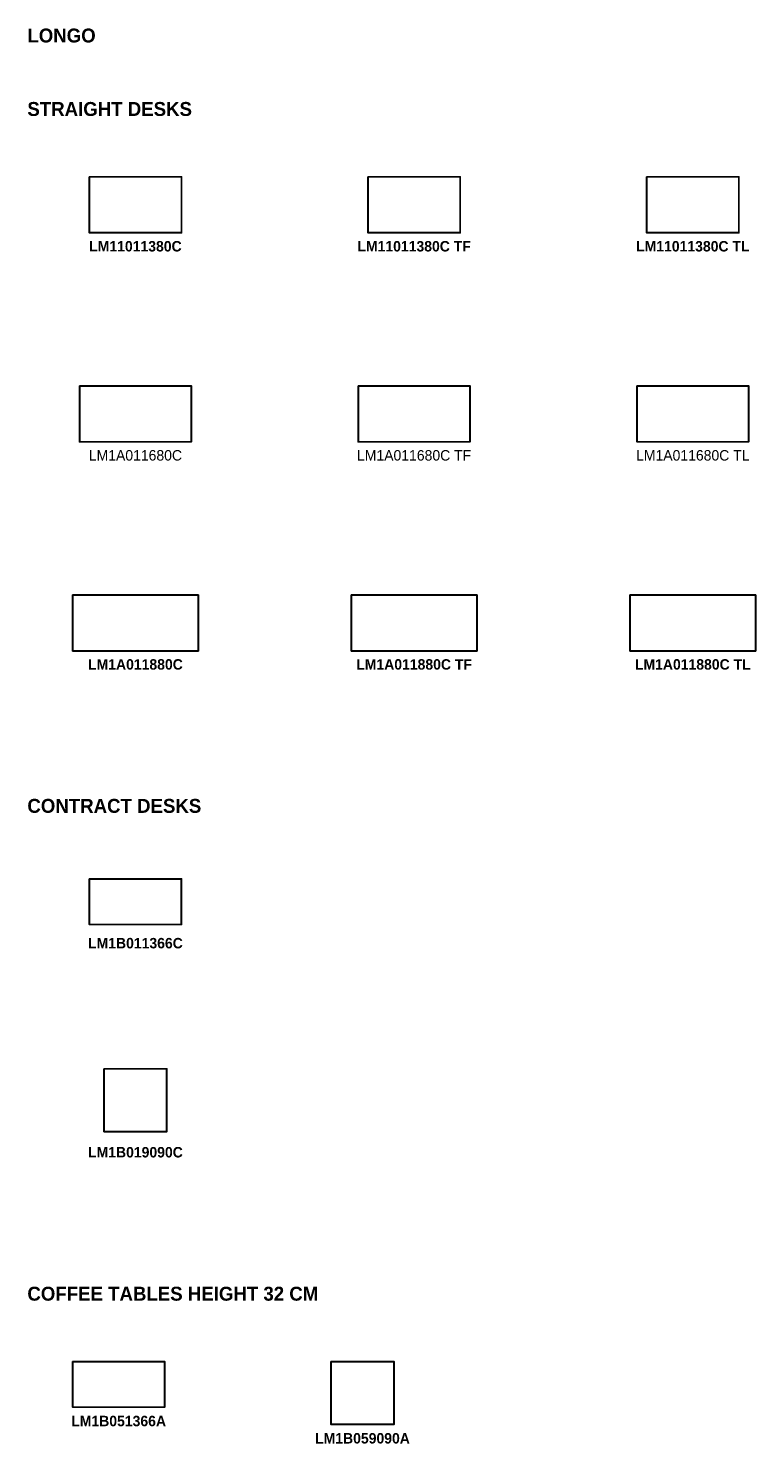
# Model space of a CAD drawing. Header units: metres. Extents: x 1 to 51.8, y -69.9 to 13.
# Tile 5 of 8: x 1.1 to 11.5, y -7.3 to 13. Entities that reach past the tile are written whole.
import ezdxf

# ---------------------------------------------------------------- set-up
doc = ezdxf.new("R2010")
doc.units = ezdxf.units.M
doc.header["$MEASUREMENT"] = 0
for name, color, linetype in [('72_AIX_INSERT', 7, 'Continuous'), ('72_AIX_LONGOMESAS_D2_ANY', 251, 'Continuous'), ('72_AIX_LONGOMESAS_D3_LONGO_MESA_TABLERO_TOP', 7, 'Continuous'), ('72_AIX_LONGOMESAS_D3_LONGO_MESA_TABLERO_TOP_FB', 7, 'Continuous'), ('72_AIX_LONGOMESAS_D3_LONGO_MESA_TABLERO_TOP_LR', 7, 'Continuous'), ('72_EGR_BASE_TEXT', 7, 'Continuous')]:
    doc.layers.add(name, color=color, linetype=linetype)
doc.styles.add('X3G_ENTITY_16CF7', font='Montserrat-Bold.ttf', dxfattribs={"height": 0.15})
doc.styles.add('X3G_ENTITY_16D6B', font='Montserrat-Bold.ttf', dxfattribs={"height": 0.2})
doc.styles.add('X3G_ENTITY_336C0', font='LEELAWAD.TTF', dxfattribs={"height": 0.15})
doc.styles.add('X3G_ENTITY_336CA', font='Montserrat-Bold.ttf', dxfattribs={"height": 0.15})
doc.styles.add('X3G_ENTITY_34CCF', font='Montserrat-Bold.ttf', dxfattribs={"height": 0.2})
doc.styles.add('X3G_ENTITY_34CD0', font='Montserrat-Bold.ttf', dxfattribs={"height": 0.15})
doc.styles.add('X3G_ENTITY_34EF4', font='Montserrat-Bold.ttf', dxfattribs={"height": 0.15})
doc.styles.add('X3G_ENTITY_3BE07', font='Montserrat-Bold.ttf', dxfattribs={"height": 0.15})
doc.styles.add('X3G_ENTITY_3BE08', font='LEELAWAD.TTF', dxfattribs={"height": 0.15})
doc.styles.add('X3G_ENTITY_3BE09', font='Montserrat-Bold.ttf', dxfattribs={"height": 0.15})
doc.styles.add('X3G_ENTITY_3BE43', font='Montserrat-Bold.ttf', dxfattribs={"height": 0.15})
doc.styles.add('X3G_ENTITY_3BE44', font='LEELAWAD.TTF', dxfattribs={"height": 0.15})
doc.styles.add('X3G_ENTITY_3BE45', font='Montserrat-Bold.ttf', dxfattribs={"height": 0.15})
doc.styles.add('X3G_ENTITY_4095A', font='Montserrat-Bold.ttf', dxfattribs={"height": 0.2})
doc.styles.add('X3G_ENTITY_4095B', font='Montserrat-Bold.ttf', dxfattribs={"height": 0.15})
doc.styles.add('X3G_ENTITY_40965', font='Montserrat-Bold.ttf', dxfattribs={"height": 0.15})
doc.styles.add('X3G_ENTITY_9B', font='Montserrat-Bold.ttf', dxfattribs={"height": 0.2})

# ---------------------------------------------------------------- blocks, each defined once
blk = doc.blocks.new('72_AIX_LONGOMESAS_D2_LONGO')
at = {"layer": '72_AIX_LONGOMESAS_D2_ANY'}
blk.add_lwpolyline([(0, 0), (1, 0), (1, -1), (0, -1)], close=True, dxfattribs=at)
blk = doc.blocks.new('72aix_longomesas269D3862420664A3682435A588C06F7E0')
at = {"xscale": 1.3261, "yscale": 0.8061}
blk.add_blockref('72_AIX_LONGOMESAS_D2_LONGO', (0, 0), dxfattribs=at)
blk = doc.blocks.new('72AIX_LONGOMESAS_D3_EDGESFB')
for points in [[(0, 1), (1, 1), (1, 1, 1), (0, 1, 1)], [(0, 0), (1, 0), (1, 0, 1), (0, 0, 1)]]:
    blk.add_3dface(points)
blk = doc.blocks.new('72AIX_LONGOMESAS_D3_EDGESLR')
for points in [[(0, 1), (0, 0), (0, 0, 1), (0, 1, 1)], [(1, 1), (1, 0), (1, 0, 1), (1, 1, 1)]]:
    blk.add_3dface(points)
blk = doc.blocks.new('72AIX_LONGOMESAS_D3_EDGESTB')
for points in [[(0, 1), (1, 1), (1, 0), (0, 0)], [(0, 1, 1), (1, 1, 1), (1, 0, 1), (0, 0, 1)]]:
    blk.add_3dface(points)
blk = doc.blocks.new('72AIX_LONGOMESAS_D3_TABLERO_ESQUINA_19_MM')
at = {"extrusion": (0, -4.44089e-16, -1), "elevation": 0.017}
blk.add_lwpolyline([(0, -0.002), (0, 0), (0.002, 0, -0.414214)], format="xyb", close=True, dxfattribs=at)
blk = doc.blocks.new('XCAD03FF590C2ADC2453966CD8C15852042578')
at = {"color": 7}
blk.add_blockref('72aix_longomesas269D3862420664A3682435A588C06F7E0', (0, 0), dxfattribs=at)
at = {"layer": '72_AIX_LONGOMESAS_D3_LONGO_MESA_TABLERO_TOP', "color": 0, "xscale": 1.318, "yscale": 0.798, "zscale": 0.019}
blk.add_blockref('72AIX_LONGOMESAS_D3_EDGESTB', (0.004, -0.802, 0.721), dxfattribs=at)
at = {"layer": '72_AIX_LONGOMESAS_D3_LONGO_MESA_TABLERO_TOP_FB', "color": 0, "xscale": 1.318, "yscale": 0.802, "zscale": 0.015}
blk.add_blockref('72AIX_LONGOMESAS_D3_EDGESFB', (0.004, -0.804, 0.723), dxfattribs=at)
at = {"layer": '72_AIX_LONGOMESAS_D3_LONGO_MESA_TABLERO_TOP_LR', "color": 0, "xscale": -1, "rotation": 180}
blk.add_blockref('72AIX_LONGOMESAS_D3_TABLERO_ESQUINA_19_MM', (0.004, -0.004, 0.74), dxfattribs=at)
at = {"layer": '72_AIX_LONGOMESAS_D3_LONGO_MESA_TABLERO_TOP_LR', "color": 0, "xscale": 1.322, "yscale": 0.798, "zscale": 0.015}
blk.add_blockref('72AIX_LONGOMESAS_D3_EDGESLR', (0.002, -0.802, 0.723), dxfattribs=at)
at = {"layer": '72_AIX_LONGOMESAS_D3_LONGO_MESA_TABLERO_TOP_LR', "color": 0, "rotation": 180}
blk.add_blockref('72AIX_LONGOMESAS_D3_TABLERO_ESQUINA_19_MM', (1.322, -0.004, 0.74), dxfattribs=at)
at = {"layer": '72_AIX_LONGOMESAS_D3_LONGO_MESA_TABLERO_TOP_LR', "color": 0}
blk.add_blockref('72AIX_LONGOMESAS_D3_TABLERO_ESQUINA_19_MM', (0.004, -0.802, 0.74), dxfattribs=at)
at = {"layer": '72_AIX_LONGOMESAS_D3_LONGO_MESA_TABLERO_TOP_LR', "color": 0, "xscale": -1}
blk.add_blockref('72AIX_LONGOMESAS_D3_TABLERO_ESQUINA_19_MM', (1.322, -0.802, 0.74), dxfattribs=at)
blk = doc.blocks.new('72aix_longomesas2EEF75302238B4746A9BB97B260651802')
at = {"xscale": 1.6061, "yscale": 0.8061}
blk.add_blockref('72_AIX_LONGOMESAS_D2_LONGO', (0, 0), dxfattribs=at)
blk = doc.blocks.new('XCAD037245E231AB3E9E43C435D863DCC6E659')
at = {"color": 7}
blk.add_blockref('72aix_longomesas2EEF75302238B4746A9BB97B260651802', (0, 0), dxfattribs=at)
at = {"layer": '72_AIX_LONGOMESAS_D3_LONGO_MESA_TABLERO_TOP', "color": 0, "xscale": 1.598, "yscale": 0.798, "zscale": 0.019}
blk.add_blockref('72AIX_LONGOMESAS_D3_EDGESTB', (0.004, -0.802, 0.721), dxfattribs=at)
at = {"layer": '72_AIX_LONGOMESAS_D3_LONGO_MESA_TABLERO_TOP_FB', "color": 0, "xscale": 1.598, "yscale": 0.802, "zscale": 0.015}
blk.add_blockref('72AIX_LONGOMESAS_D3_EDGESFB', (0.004, -0.804, 0.723), dxfattribs=at)
at = {"layer": '72_AIX_LONGOMESAS_D3_LONGO_MESA_TABLERO_TOP_LR', "color": 0, "xscale": -1, "rotation": 180}
blk.add_blockref('72AIX_LONGOMESAS_D3_TABLERO_ESQUINA_19_MM', (0.004, -0.004, 0.74), dxfattribs=at)
at = {"layer": '72_AIX_LONGOMESAS_D3_LONGO_MESA_TABLERO_TOP_LR', "color": 0, "xscale": 1.602, "yscale": 0.798, "zscale": 0.015}
blk.add_blockref('72AIX_LONGOMESAS_D3_EDGESLR', (0.002, -0.802, 0.723), dxfattribs=at)
at = {"layer": '72_AIX_LONGOMESAS_D3_LONGO_MESA_TABLERO_TOP_LR', "color": 0, "rotation": 180}
blk.add_blockref('72AIX_LONGOMESAS_D3_TABLERO_ESQUINA_19_MM', (1.602, -0.004, 0.74), dxfattribs=at)
at = {"layer": '72_AIX_LONGOMESAS_D3_LONGO_MESA_TABLERO_TOP_LR', "color": 0}
blk.add_blockref('72AIX_LONGOMESAS_D3_TABLERO_ESQUINA_19_MM', (0.004, -0.802, 0.74), dxfattribs=at)
at = {"layer": '72_AIX_LONGOMESAS_D3_LONGO_MESA_TABLERO_TOP_LR', "color": 0, "xscale": -1}
blk.add_blockref('72AIX_LONGOMESAS_D3_TABLERO_ESQUINA_19_MM', (1.602, -0.802, 0.74), dxfattribs=at)
blk = doc.blocks.new('72aix_longomesas204AF120BDA66433FA93847729A603BF7')
at = {"xscale": 1.8061, "yscale": 0.8061}
blk.add_blockref('72_AIX_LONGOMESAS_D2_LONGO', (0, 0), dxfattribs=at)
blk = doc.blocks.new('XCAD0345536BE9269BA30ED572C1EAE30A2C9B')
at = {"color": 7}
blk.add_blockref('72aix_longomesas204AF120BDA66433FA93847729A603BF7', (0, 0), dxfattribs=at)
at = {"layer": '72_AIX_LONGOMESAS_D3_LONGO_MESA_TABLERO_TOP', "color": 0, "xscale": 1.798, "yscale": 0.798, "zscale": 0.019}
blk.add_blockref('72AIX_LONGOMESAS_D3_EDGESTB', (0.004, -0.802, 0.721), dxfattribs=at)
at = {"layer": '72_AIX_LONGOMESAS_D3_LONGO_MESA_TABLERO_TOP_FB', "color": 0, "xscale": 1.798, "yscale": 0.802, "zscale": 0.015}
blk.add_blockref('72AIX_LONGOMESAS_D3_EDGESFB', (0.004, -0.804, 0.723), dxfattribs=at)
at = {"layer": '72_AIX_LONGOMESAS_D3_LONGO_MESA_TABLERO_TOP_LR', "color": 0, "xscale": -1, "rotation": 180}
blk.add_blockref('72AIX_LONGOMESAS_D3_TABLERO_ESQUINA_19_MM', (0.004, -0.004, 0.74), dxfattribs=at)
at = {"layer": '72_AIX_LONGOMESAS_D3_LONGO_MESA_TABLERO_TOP_LR', "color": 0, "xscale": 1.802, "yscale": 0.798, "zscale": 0.015}
blk.add_blockref('72AIX_LONGOMESAS_D3_EDGESLR', (0.002, -0.802, 0.723), dxfattribs=at)
at = {"layer": '72_AIX_LONGOMESAS_D3_LONGO_MESA_TABLERO_TOP_LR', "color": 0, "rotation": 180}
blk.add_blockref('72AIX_LONGOMESAS_D3_TABLERO_ESQUINA_19_MM', (1.802, -0.004, 0.74), dxfattribs=at)
at = {"layer": '72_AIX_LONGOMESAS_D3_LONGO_MESA_TABLERO_TOP_LR', "color": 0}
blk.add_blockref('72AIX_LONGOMESAS_D3_TABLERO_ESQUINA_19_MM', (0.004, -0.802, 0.74), dxfattribs=at)
at = {"layer": '72_AIX_LONGOMESAS_D3_LONGO_MESA_TABLERO_TOP_LR', "color": 0, "xscale": -1}
blk.add_blockref('72AIX_LONGOMESAS_D3_TABLERO_ESQUINA_19_MM', (1.802, -0.802, 0.74), dxfattribs=at)
blk = doc.blocks.new('72aix_longomesas27D0FC8DC9F9F4D96B9E50B6FECD60D4F')
at = {"xscale": 1.6061, "yscale": 0.8061}
blk.add_blockref('72_AIX_LONGOMESAS_D2_LONGO', (0, 0), dxfattribs=at)
blk = doc.blocks.new('XCAD0343F92F54CF559F99B20B57962D309D51')
at = {"color": 7}
blk.add_blockref('72aix_longomesas27D0FC8DC9F9F4D96B9E50B6FECD60D4F', (0, 0), dxfattribs=at)
at = {"layer": '72_AIX_LONGOMESAS_D3_LONGO_MESA_TABLERO_TOP', "color": 0, "xscale": 1.598, "yscale": 0.798, "zscale": 0.019}
blk.add_blockref('72AIX_LONGOMESAS_D3_EDGESTB', (0.004, -0.802, 0.721), dxfattribs=at)
at = {"layer": '72_AIX_LONGOMESAS_D3_LONGO_MESA_TABLERO_TOP_FB', "color": 0, "xscale": 1.598, "yscale": 0.802, "zscale": 0.015}
blk.add_blockref('72AIX_LONGOMESAS_D3_EDGESFB', (0.004, -0.804, 0.723), dxfattribs=at)
at = {"layer": '72_AIX_LONGOMESAS_D3_LONGO_MESA_TABLERO_TOP_LR', "color": 0, "xscale": -1, "rotation": 180}
blk.add_blockref('72AIX_LONGOMESAS_D3_TABLERO_ESQUINA_19_MM', (0.004, -0.004, 0.74), dxfattribs=at)
at = {"layer": '72_AIX_LONGOMESAS_D3_LONGO_MESA_TABLERO_TOP_LR', "color": 0, "xscale": 1.602, "yscale": 0.798, "zscale": 0.015}
blk.add_blockref('72AIX_LONGOMESAS_D3_EDGESLR', (0.002, -0.802, 0.723), dxfattribs=at)
at = {"layer": '72_AIX_LONGOMESAS_D3_LONGO_MESA_TABLERO_TOP_LR', "color": 0, "rotation": 180}
blk.add_blockref('72AIX_LONGOMESAS_D3_TABLERO_ESQUINA_19_MM', (1.602, -0.004, 0.74), dxfattribs=at)
at = {"layer": '72_AIX_LONGOMESAS_D3_LONGO_MESA_TABLERO_TOP_LR', "color": 0}
blk.add_blockref('72AIX_LONGOMESAS_D3_TABLERO_ESQUINA_19_MM', (0.004, -0.802, 0.74), dxfattribs=at)
at = {"layer": '72_AIX_LONGOMESAS_D3_LONGO_MESA_TABLERO_TOP_LR', "color": 0, "xscale": -1}
blk.add_blockref('72AIX_LONGOMESAS_D3_TABLERO_ESQUINA_19_MM', (1.602, -0.802, 0.74), dxfattribs=at)
blk = doc.blocks.new('72aix_longomesas2D54BF6D6C21D4122AC3124B1CDAB2BEF')
at = {"xscale": 1.3261, "yscale": 0.8061}
blk.add_blockref('72_AIX_LONGOMESAS_D2_LONGO', (0, 0), dxfattribs=at)
blk = doc.blocks.new('XCAD03845E0EDF48A412A4C5984D20C26AF6F8')
at = {"color": 7}
blk.add_blockref('72aix_longomesas2D54BF6D6C21D4122AC3124B1CDAB2BEF', (0, 0), dxfattribs=at)
at = {"layer": '72_AIX_LONGOMESAS_D3_LONGO_MESA_TABLERO_TOP', "color": 0, "xscale": 1.318, "yscale": 0.798, "zscale": 0.019}
blk.add_blockref('72AIX_LONGOMESAS_D3_EDGESTB', (0.004, -0.802, 0.721), dxfattribs=at)
at = {"layer": '72_AIX_LONGOMESAS_D3_LONGO_MESA_TABLERO_TOP_FB', "color": 0, "xscale": 1.318, "yscale": 0.802, "zscale": 0.015}
blk.add_blockref('72AIX_LONGOMESAS_D3_EDGESFB', (0.004, -0.804, 0.723), dxfattribs=at)
at = {"layer": '72_AIX_LONGOMESAS_D3_LONGO_MESA_TABLERO_TOP_LR', "color": 0, "xscale": -1, "rotation": 180}
blk.add_blockref('72AIX_LONGOMESAS_D3_TABLERO_ESQUINA_19_MM', (0.004, -0.004, 0.74), dxfattribs=at)
at = {"layer": '72_AIX_LONGOMESAS_D3_LONGO_MESA_TABLERO_TOP_LR', "color": 0, "xscale": 1.322, "yscale": 0.798, "zscale": 0.015}
blk.add_blockref('72AIX_LONGOMESAS_D3_EDGESLR', (0.002, -0.802, 0.723), dxfattribs=at)
at = {"layer": '72_AIX_LONGOMESAS_D3_LONGO_MESA_TABLERO_TOP_LR', "color": 0, "rotation": 180}
blk.add_blockref('72AIX_LONGOMESAS_D3_TABLERO_ESQUINA_19_MM', (1.322, -0.004, 0.74), dxfattribs=at)
at = {"layer": '72_AIX_LONGOMESAS_D3_LONGO_MESA_TABLERO_TOP_LR', "color": 0}
blk.add_blockref('72AIX_LONGOMESAS_D3_TABLERO_ESQUINA_19_MM', (0.004, -0.802, 0.74), dxfattribs=at)
at = {"layer": '72_AIX_LONGOMESAS_D3_LONGO_MESA_TABLERO_TOP_LR', "color": 0, "xscale": -1}
blk.add_blockref('72AIX_LONGOMESAS_D3_TABLERO_ESQUINA_19_MM', (1.322, -0.802, 0.74), dxfattribs=at)
blk = doc.blocks.new('72aix_longomesas2E3691D419A1E46A2AF22C15D2D8D00D5')
at = {"xscale": 1.8061, "yscale": 0.8061}
blk.add_blockref('72_AIX_LONGOMESAS_D2_LONGO', (0, 0), dxfattribs=at)
blk = doc.blocks.new('XCAD033F8213A322F3841040A5A9C670E2A90E')
at = {"color": 7}
blk.add_blockref('72aix_longomesas2E3691D419A1E46A2AF22C15D2D8D00D5', (0, 0), dxfattribs=at)
at = {"layer": '72_AIX_LONGOMESAS_D3_LONGO_MESA_TABLERO_TOP', "color": 0, "xscale": 1.798, "yscale": 0.798, "zscale": 0.019}
blk.add_blockref('72AIX_LONGOMESAS_D3_EDGESTB', (0.004, -0.802, 0.721), dxfattribs=at)
at = {"layer": '72_AIX_LONGOMESAS_D3_LONGO_MESA_TABLERO_TOP_FB', "color": 0, "xscale": 1.798, "yscale": 0.802, "zscale": 0.015}
blk.add_blockref('72AIX_LONGOMESAS_D3_EDGESFB', (0.004, -0.804, 0.723), dxfattribs=at)
at = {"layer": '72_AIX_LONGOMESAS_D3_LONGO_MESA_TABLERO_TOP_LR', "color": 0, "xscale": -1, "rotation": 180}
blk.add_blockref('72AIX_LONGOMESAS_D3_TABLERO_ESQUINA_19_MM', (0.004, -0.004, 0.74), dxfattribs=at)
at = {"layer": '72_AIX_LONGOMESAS_D3_LONGO_MESA_TABLERO_TOP_LR', "color": 0, "xscale": 1.802, "yscale": 0.798, "zscale": 0.015}
blk.add_blockref('72AIX_LONGOMESAS_D3_EDGESLR', (0.002, -0.802, 0.723), dxfattribs=at)
at = {"layer": '72_AIX_LONGOMESAS_D3_LONGO_MESA_TABLERO_TOP_LR', "color": 0, "rotation": 180}
blk.add_blockref('72AIX_LONGOMESAS_D3_TABLERO_ESQUINA_19_MM', (1.802, -0.004, 0.74), dxfattribs=at)
at = {"layer": '72_AIX_LONGOMESAS_D3_LONGO_MESA_TABLERO_TOP_LR', "color": 0}
blk.add_blockref('72AIX_LONGOMESAS_D3_TABLERO_ESQUINA_19_MM', (0.004, -0.802, 0.74), dxfattribs=at)
at = {"layer": '72_AIX_LONGOMESAS_D3_LONGO_MESA_TABLERO_TOP_LR', "color": 0, "xscale": -1}
blk.add_blockref('72AIX_LONGOMESAS_D3_TABLERO_ESQUINA_19_MM', (1.802, -0.802, 0.74), dxfattribs=at)
blk = doc.blocks.new('72aix_longomesas20272765F58AD4ECB9DE338B190B18603')
at = {"xscale": 1.6061, "yscale": 0.8061}
blk.add_blockref('72_AIX_LONGOMESAS_D2_LONGO', (0, 0), dxfattribs=at)
blk = doc.blocks.new('XCAD03610C1305395E347BF05A3D99668DC2A4')
at = {"color": 7}
blk.add_blockref('72aix_longomesas20272765F58AD4ECB9DE338B190B18603', (0, 0), dxfattribs=at)
at = {"layer": '72_AIX_LONGOMESAS_D3_LONGO_MESA_TABLERO_TOP', "color": 0, "xscale": 1.598, "yscale": 0.798, "zscale": 0.019}
blk.add_blockref('72AIX_LONGOMESAS_D3_EDGESTB', (0.004, -0.802, 0.721), dxfattribs=at)
at = {"layer": '72_AIX_LONGOMESAS_D3_LONGO_MESA_TABLERO_TOP_FB', "color": 0, "xscale": 1.598, "yscale": 0.802, "zscale": 0.015}
blk.add_blockref('72AIX_LONGOMESAS_D3_EDGESFB', (0.004, -0.804, 0.723), dxfattribs=at)
at = {"layer": '72_AIX_LONGOMESAS_D3_LONGO_MESA_TABLERO_TOP_LR', "color": 0, "xscale": -1, "rotation": 180}
blk.add_blockref('72AIX_LONGOMESAS_D3_TABLERO_ESQUINA_19_MM', (0.004, -0.004, 0.74), dxfattribs=at)
at = {"layer": '72_AIX_LONGOMESAS_D3_LONGO_MESA_TABLERO_TOP_LR', "color": 0, "xscale": 1.602, "yscale": 0.798, "zscale": 0.015}
blk.add_blockref('72AIX_LONGOMESAS_D3_EDGESLR', (0.002, -0.802, 0.723), dxfattribs=at)
at = {"layer": '72_AIX_LONGOMESAS_D3_LONGO_MESA_TABLERO_TOP_LR', "color": 0, "rotation": 180}
blk.add_blockref('72AIX_LONGOMESAS_D3_TABLERO_ESQUINA_19_MM', (1.602, -0.004, 0.74), dxfattribs=at)
at = {"layer": '72_AIX_LONGOMESAS_D3_LONGO_MESA_TABLERO_TOP_LR', "color": 0}
blk.add_blockref('72AIX_LONGOMESAS_D3_TABLERO_ESQUINA_19_MM', (0.004, -0.802, 0.74), dxfattribs=at)
at = {"layer": '72_AIX_LONGOMESAS_D3_LONGO_MESA_TABLERO_TOP_LR', "color": 0, "xscale": -1}
blk.add_blockref('72AIX_LONGOMESAS_D3_TABLERO_ESQUINA_19_MM', (1.602, -0.802, 0.74), dxfattribs=at)
blk = doc.blocks.new('72aix_longomesas2270A244AD5D1419083D05F237778E10D')
at = {"xscale": 1.8061, "yscale": 0.8061}
blk.add_blockref('72_AIX_LONGOMESAS_D2_LONGO', (0, 0), dxfattribs=at)
blk = doc.blocks.new('XCAD035B7E0BABA37C86EE353F32E05BCC80D8')
at = {"color": 7}
blk.add_blockref('72aix_longomesas2270A244AD5D1419083D05F237778E10D', (0, 0), dxfattribs=at)
at = {"layer": '72_AIX_LONGOMESAS_D3_LONGO_MESA_TABLERO_TOP', "color": 0, "xscale": 1.798, "yscale": 0.798, "zscale": 0.019}
blk.add_blockref('72AIX_LONGOMESAS_D3_EDGESTB', (0.004, -0.802, 0.721), dxfattribs=at)
at = {"layer": '72_AIX_LONGOMESAS_D3_LONGO_MESA_TABLERO_TOP_FB', "color": 0, "xscale": 1.798, "yscale": 0.802, "zscale": 0.015}
blk.add_blockref('72AIX_LONGOMESAS_D3_EDGESFB', (0.004, -0.804, 0.723), dxfattribs=at)
at = {"layer": '72_AIX_LONGOMESAS_D3_LONGO_MESA_TABLERO_TOP_LR', "color": 0, "xscale": -1, "rotation": 180}
blk.add_blockref('72AIX_LONGOMESAS_D3_TABLERO_ESQUINA_19_MM', (0.004, -0.004, 0.74), dxfattribs=at)
at = {"layer": '72_AIX_LONGOMESAS_D3_LONGO_MESA_TABLERO_TOP_LR', "color": 0, "xscale": 1.802, "yscale": 0.798, "zscale": 0.015}
blk.add_blockref('72AIX_LONGOMESAS_D3_EDGESLR', (0.002, -0.802, 0.723), dxfattribs=at)
at = {"layer": '72_AIX_LONGOMESAS_D3_LONGO_MESA_TABLERO_TOP_LR', "color": 0, "rotation": 180}
blk.add_blockref('72AIX_LONGOMESAS_D3_TABLERO_ESQUINA_19_MM', (1.802, -0.004, 0.74), dxfattribs=at)
at = {"layer": '72_AIX_LONGOMESAS_D3_LONGO_MESA_TABLERO_TOP_LR', "color": 0}
blk.add_blockref('72AIX_LONGOMESAS_D3_TABLERO_ESQUINA_19_MM', (0.004, -0.802, 0.74), dxfattribs=at)
at = {"layer": '72_AIX_LONGOMESAS_D3_LONGO_MESA_TABLERO_TOP_LR', "color": 0, "xscale": -1}
blk.add_blockref('72AIX_LONGOMESAS_D3_TABLERO_ESQUINA_19_MM', (1.802, -0.802, 0.74), dxfattribs=at)
blk = doc.blocks.new('72aix_longomesas28C45E1F2309E400F870C9C5585EFF5D4')
at = {"xscale": 1.3261, "yscale": 0.8061}
blk.add_blockref('72_AIX_LONGOMESAS_D2_LONGO', (0, 0), dxfattribs=at)
blk = doc.blocks.new('XCAD036D179EE7D6ACC14AB8AAF37DA08BCA4A')
at = {"color": 7}
blk.add_blockref('72aix_longomesas28C45E1F2309E400F870C9C5585EFF5D4', (0, 0), dxfattribs=at)
at = {"layer": '72_AIX_LONGOMESAS_D3_LONGO_MESA_TABLERO_TOP', "color": 0, "xscale": 1.318, "yscale": 0.798, "zscale": 0.019}
blk.add_blockref('72AIX_LONGOMESAS_D3_EDGESTB', (0.004, -0.802, 0.721), dxfattribs=at)
at = {"layer": '72_AIX_LONGOMESAS_D3_LONGO_MESA_TABLERO_TOP_FB', "color": 0, "xscale": 1.318, "yscale": 0.802, "zscale": 0.015}
blk.add_blockref('72AIX_LONGOMESAS_D3_EDGESFB', (0.004, -0.804, 0.723), dxfattribs=at)
at = {"layer": '72_AIX_LONGOMESAS_D3_LONGO_MESA_TABLERO_TOP_LR', "color": 0, "xscale": -1, "rotation": 180}
blk.add_blockref('72AIX_LONGOMESAS_D3_TABLERO_ESQUINA_19_MM', (0.004, -0.004, 0.74), dxfattribs=at)
at = {"layer": '72_AIX_LONGOMESAS_D3_LONGO_MESA_TABLERO_TOP_LR', "color": 0, "xscale": 1.322, "yscale": 0.798, "zscale": 0.015}
blk.add_blockref('72AIX_LONGOMESAS_D3_EDGESLR', (0.002, -0.802, 0.723), dxfattribs=at)
at = {"layer": '72_AIX_LONGOMESAS_D3_LONGO_MESA_TABLERO_TOP_LR', "color": 0, "rotation": 180}
blk.add_blockref('72AIX_LONGOMESAS_D3_TABLERO_ESQUINA_19_MM', (1.322, -0.004, 0.74), dxfattribs=at)
at = {"layer": '72_AIX_LONGOMESAS_D3_LONGO_MESA_TABLERO_TOP_LR', "color": 0}
blk.add_blockref('72AIX_LONGOMESAS_D3_TABLERO_ESQUINA_19_MM', (0.004, -0.802, 0.74), dxfattribs=at)
at = {"layer": '72_AIX_LONGOMESAS_D3_LONGO_MESA_TABLERO_TOP_LR', "color": 0, "xscale": -1}
blk.add_blockref('72AIX_LONGOMESAS_D3_TABLERO_ESQUINA_19_MM', (1.322, -0.802, 0.74), dxfattribs=at)
blk = doc.blocks.new('72aix_longomesas261BC4D86AC2A43D1BA0C845AAEF043A3')
at = {"xscale": 1.3246, "yscale": 0.6581}
blk.add_blockref('72_AIX_LONGOMESAS_D2_LONGO', (0, 0), dxfattribs=at)
blk = doc.blocks.new('XCAD0398F103A10521E43AF904DC7F64FAC80F')
at = {"color": 7}
blk.add_blockref('72aix_longomesas261BC4D86AC2A43D1BA0C845AAEF043A3', (0, 0), dxfattribs=at)
at = {"layer": '72_AIX_LONGOMESAS_D3_LONGO_MESA_TABLERO_TOP', "color": 0, "xscale": 1.3165, "yscale": 0.65, "zscale": 0.019}
blk.add_blockref('72AIX_LONGOMESAS_D3_EDGESTB', (0.004, -0.654, 0.721), dxfattribs=at)
at = {"layer": '72_AIX_LONGOMESAS_D3_LONGO_MESA_TABLERO_TOP_FB', "color": 0, "xscale": 1.3165, "yscale": 0.654, "zscale": 0.015}
blk.add_blockref('72AIX_LONGOMESAS_D3_EDGESFB', (0.004, -0.656, 0.723), dxfattribs=at)
at = {"layer": '72_AIX_LONGOMESAS_D3_LONGO_MESA_TABLERO_TOP_LR', "color": 0, "xscale": -1, "rotation": 180}
blk.add_blockref('72AIX_LONGOMESAS_D3_TABLERO_ESQUINA_19_MM', (0.004, -0.004, 0.74), dxfattribs=at)
at = {"layer": '72_AIX_LONGOMESAS_D3_LONGO_MESA_TABLERO_TOP_LR', "color": 0, "xscale": 1.3205, "yscale": 0.65, "zscale": 0.015}
blk.add_blockref('72AIX_LONGOMESAS_D3_EDGESLR', (0.002, -0.654, 0.723), dxfattribs=at)
at = {"layer": '72_AIX_LONGOMESAS_D3_LONGO_MESA_TABLERO_TOP_LR', "color": 0, "rotation": 180}
blk.add_blockref('72AIX_LONGOMESAS_D3_TABLERO_ESQUINA_19_MM', (1.3205, -0.004, 0.74), dxfattribs=at)
at = {"layer": '72_AIX_LONGOMESAS_D3_LONGO_MESA_TABLERO_TOP_LR', "color": 0}
blk.add_blockref('72AIX_LONGOMESAS_D3_TABLERO_ESQUINA_19_MM', (0.004, -0.654, 0.74), dxfattribs=at)
at = {"layer": '72_AIX_LONGOMESAS_D3_LONGO_MESA_TABLERO_TOP_LR', "color": 0, "xscale": -1}
blk.add_blockref('72AIX_LONGOMESAS_D3_TABLERO_ESQUINA_19_MM', (1.3205, -0.654, 0.74), dxfattribs=at)
blk = doc.blocks.new('72aix_longomesas2B18DCFF6B0D24738BAF2AAE823772BB1')
at = {"xscale": 0.9041, "yscale": 0.9041}
blk.add_blockref('72_AIX_LONGOMESAS_D2_LONGO', (0, 0), dxfattribs=at)
blk = doc.blocks.new('XCAD034D9450241E25F2DB7578EE46A6220EBD')
at = {"color": 7}
blk.add_blockref('72aix_longomesas2B18DCFF6B0D24738BAF2AAE823772BB1', (0, 0), dxfattribs=at)
at = {"layer": '72_AIX_LONGOMESAS_D3_LONGO_MESA_TABLERO_TOP', "color": 0, "xscale": 0.896, "yscale": 0.896, "zscale": 0.019}
blk.add_blockref('72AIX_LONGOMESAS_D3_EDGESTB', (0.0041, -0.9001, 0.721), dxfattribs=at)
at = {"layer": '72_AIX_LONGOMESAS_D3_LONGO_MESA_TABLERO_TOP_FB', "color": 0, "xscale": 0.896, "yscale": 0.9, "zscale": 0.015}
blk.add_blockref('72AIX_LONGOMESAS_D3_EDGESFB', (0.0041, -0.9021, 0.723), dxfattribs=at)
at = {"layer": '72_AIX_LONGOMESAS_D3_LONGO_MESA_TABLERO_TOP_LR', "color": 0, "xscale": -1, "rotation": 180}
blk.add_blockref('72AIX_LONGOMESAS_D3_TABLERO_ESQUINA_19_MM', (0.0041, -0.0041, 0.74), dxfattribs=at)
at = {"layer": '72_AIX_LONGOMESAS_D3_LONGO_MESA_TABLERO_TOP_LR', "color": 0, "xscale": 0.9, "yscale": 0.896, "zscale": 0.015}
blk.add_blockref('72AIX_LONGOMESAS_D3_EDGESLR', (0.0021, -0.901, 0.723), dxfattribs=at)
at = {"layer": '72_AIX_LONGOMESAS_D3_LONGO_MESA_TABLERO_TOP_LR', "color": 0, "rotation": 180}
blk.add_blockref('72AIX_LONGOMESAS_D3_TABLERO_ESQUINA_19_MM', (0.9001, -0.0041, 0.74), dxfattribs=at)
at = {"layer": '72_AIX_LONGOMESAS_D3_LONGO_MESA_TABLERO_TOP_LR', "color": 0}
blk.add_blockref('72AIX_LONGOMESAS_D3_TABLERO_ESQUINA_19_MM', (0.0041, -0.9001, 0.74), dxfattribs=at)
at = {"layer": '72_AIX_LONGOMESAS_D3_LONGO_MESA_TABLERO_TOP_LR', "color": 0, "xscale": -1}
blk.add_blockref('72AIX_LONGOMESAS_D3_TABLERO_ESQUINA_19_MM', (0.9001, -0.9001, 0.74), dxfattribs=at)
blk = doc.blocks.new('72aix_longomesas2392363225BAF4DF6AB0E5B8CA4CD107D')
at = {"xscale": 1.3246, "yscale": 0.6581}
blk.add_blockref('72_AIX_LONGOMESAS_D2_LONGO', (0, 0), dxfattribs=at)
blk = doc.blocks.new('XCAD031A65A6794F4ABD48717D0EC62712E6B5')
at = {"color": 7}
blk.add_blockref('72aix_longomesas2392363225BAF4DF6AB0E5B8CA4CD107D', (0, 0), dxfattribs=at)
at = {"layer": '72_AIX_LONGOMESAS_D3_LONGO_MESA_TABLERO_TOP', "color": 0, "xscale": 1.3165, "yscale": 0.65, "zscale": 0.019}
blk.add_blockref('72AIX_LONGOMESAS_D3_EDGESTB', (0.004, -0.654, 0.2908), dxfattribs=at)
at = {"layer": '72_AIX_LONGOMESAS_D3_LONGO_MESA_TABLERO_TOP_FB', "color": 0, "xscale": 1.3165, "yscale": 0.654, "zscale": 0.015}
blk.add_blockref('72AIX_LONGOMESAS_D3_EDGESFB', (0.004, -0.656, 0.2928), dxfattribs=at)
at = {"layer": '72_AIX_LONGOMESAS_D3_LONGO_MESA_TABLERO_TOP_LR', "color": 0, "xscale": -1, "rotation": 180}
blk.add_blockref('72AIX_LONGOMESAS_D3_TABLERO_ESQUINA_19_MM', (0.004, -0.004, 0.3098), dxfattribs=at)
at = {"layer": '72_AIX_LONGOMESAS_D3_LONGO_MESA_TABLERO_TOP_LR', "color": 0, "xscale": 1.3205, "yscale": 0.65, "zscale": 0.015}
blk.add_blockref('72AIX_LONGOMESAS_D3_EDGESLR', (0.002, -0.654, 0.2928), dxfattribs=at)
at = {"layer": '72_AIX_LONGOMESAS_D3_LONGO_MESA_TABLERO_TOP_LR', "color": 0, "rotation": 180}
blk.add_blockref('72AIX_LONGOMESAS_D3_TABLERO_ESQUINA_19_MM', (1.3205, -0.004, 0.3098), dxfattribs=at)
at = {"layer": '72_AIX_LONGOMESAS_D3_LONGO_MESA_TABLERO_TOP_LR', "color": 0}
blk.add_blockref('72AIX_LONGOMESAS_D3_TABLERO_ESQUINA_19_MM', (0.004, -0.654, 0.3098), dxfattribs=at)
at = {"layer": '72_AIX_LONGOMESAS_D3_LONGO_MESA_TABLERO_TOP_LR', "color": 0, "xscale": -1}
blk.add_blockref('72AIX_LONGOMESAS_D3_TABLERO_ESQUINA_19_MM', (1.3205, -0.654, 0.3098), dxfattribs=at)
blk = doc.blocks.new('72aix_longomesas2F6EDD78FDAB342A7853BCF18FF4C7540')
at = {"xscale": 0.9061, "yscale": 0.9061}
blk.add_blockref('72_AIX_LONGOMESAS_D2_LONGO', (0, 0), dxfattribs=at)
blk = doc.blocks.new('XCAD03F0588CE19C32DDA34674F3A2746AE28D')
at = {"color": 7}
blk.add_blockref('72aix_longomesas2F6EDD78FDAB342A7853BCF18FF4C7540', (0, 0), dxfattribs=at)
at = {"layer": '72_AIX_LONGOMESAS_D3_LONGO_MESA_TABLERO_TOP', "color": 0, "xscale": 0.898, "yscale": 0.898, "zscale": 0.019}
blk.add_blockref('72AIX_LONGOMESAS_D3_EDGESTB', (0.004, -0.902, 0.291), dxfattribs=at)
at = {"layer": '72_AIX_LONGOMESAS_D3_LONGO_MESA_TABLERO_TOP_FB', "color": 0, "xscale": 0.898, "yscale": 0.902, "zscale": 0.015}
blk.add_blockref('72AIX_LONGOMESAS_D3_EDGESFB', (0.004, -0.904, 0.293), dxfattribs=at)
at = {"layer": '72_AIX_LONGOMESAS_D3_LONGO_MESA_TABLERO_TOP_LR', "color": 0, "xscale": -1, "rotation": 180}
blk.add_blockref('72AIX_LONGOMESAS_D3_TABLERO_ESQUINA_19_MM', (0.004, -0.004, 0.31), dxfattribs=at)
at = {"layer": '72_AIX_LONGOMESAS_D3_LONGO_MESA_TABLERO_TOP_LR', "color": 0, "xscale": 0.902, "yscale": 0.898, "zscale": 0.015}
blk.add_blockref('72AIX_LONGOMESAS_D3_EDGESLR', (0.002, -0.902, 0.293), dxfattribs=at)
at = {"layer": '72_AIX_LONGOMESAS_D3_LONGO_MESA_TABLERO_TOP_LR', "color": 0, "rotation": 180}
blk.add_blockref('72AIX_LONGOMESAS_D3_TABLERO_ESQUINA_19_MM', (0.902, -0.004, 0.31), dxfattribs=at)
at = {"layer": '72_AIX_LONGOMESAS_D3_LONGO_MESA_TABLERO_TOP_LR', "color": 0}
blk.add_blockref('72AIX_LONGOMESAS_D3_TABLERO_ESQUINA_19_MM', (0.004, -0.902, 0.31), dxfattribs=at)
at = {"layer": '72_AIX_LONGOMESAS_D3_LONGO_MESA_TABLERO_TOP_LR', "color": 0, "xscale": -1}
blk.add_blockref('72AIX_LONGOMESAS_D3_TABLERO_ESQUINA_19_MM', (0.902, -0.902, 0.31), dxfattribs=at)

msp = doc.modelspace()

# ---------------------------------------------------------------- block references
at = {"layer": '72_AIX_INSERT'}
for name, p in [('XCAD03FF590C2ADC2453966CD8C15852042578', (1.931, 10.874)), ('XCAD03845E0EDF48A412A4C5984D20C26AF6F8', (5.931, 10.874)), ('XCAD036D179EE7D6ACC14AB8AAF37DA08BCA4A', (9.931, 10.874)), ('XCAD037245E231AB3E9E43C435D863DCC6E659', (1.791, 7.874)), ('XCAD0343F92F54CF559F99B20B57962D309D51', (5.791, 7.874)), ('XCAD03610C1305395E347BF05A3D99668DC2A4', (9.791, 7.874)), ('XCAD0398F103A10521E43AF904DC7F64FAC80F', (1.932, 0.8)), ('XCAD034D9450241E25F2DB7578EE46A6220EBD', (2.142, -1.925)), ('XCAD031A65A6794F4ABD48717D0EC62712E6B5', (1.691, -6.126)), ('XCAD03F0588CE19C32DDA34674F3A2746AE28D', (5.4, -6.126))]:
    msp.add_blockref(name, p, dxfattribs=at)
at = {"layer": '72_AIX_INSERT', "rotation": 359.9999999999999}
for name, p in [('XCAD0345536BE9269BA30ED572C1EAE30A2C9B', (1.691, 4.874)), ('XCAD033F8213A322F3841040A5A9C670E2A90E', (5.691, 4.874)), ('XCAD035B7E0BABA37C86EE353F32E05BCC80D8', (9.691, 4.874))]:
    msp.add_blockref(name, p, dxfattribs=at)

# ---------------------------------------------------------------- texts
at = {"layer": '72_EGR_BASE_TEXT', "char_height": 0.2, "attachment_point": 1}
for s, insert, style in [('LONGO ', (1.043, 13), 'X3G_ENTITY_9B'), ('STRAIGHT DESKS', (1.043, 11.946), 'X3G_ENTITY_16D6B'), ('CONTRACT DESKS', (1.043, 1.946), 'X3G_ENTITY_4095A'), ('COFFEE TABLES HEIGHT 32 CM', (1.043, -5.054), 'X3G_ENTITY_34CCF')]:
    msp.add_mtext(s, dxfattribs=dict(at, insert=insert, style=style))
at = {"layer": '72_EGR_BASE_TEXT', "color": 1, "true_color": 0xff0000, "char_height": 0.15, "attachment_point": 2}
for s, insert, style in [('LM11011380C', (2.594, 9.951), 'X3G_ENTITY_16CF7'), ('LM11011380C TF', (6.594, 9.951), 'X3G_ENTITY_3BE07'), ('LM11011380C TL', (10.594, 9.951), 'X3G_ENTITY_3BE43'), ('LM1A011680C', (2.594, 6.951), 'X3G_ENTITY_336C0'), ('LM1A011680C TF', (6.594, 6.951), 'X3G_ENTITY_3BE08'), ('LM1A011680C TL', (10.594, 6.951), 'X3G_ENTITY_3BE44'), ('LM1A011880C', (2.594, 3.951), 'X3G_ENTITY_336CA'), ('LM1A011880C TF', (6.594, 3.951), 'X3G_ENTITY_3BE09'), ('LM1A011880C TL', (10.594, 3.951), 'X3G_ENTITY_3BE45'), ('LM1B011366C', (2.594, -0.049), 'X3G_ENTITY_4095B'), ('LM1B019090C', (2.594, -3.049), 'X3G_ENTITY_40965'), ('LM1B051366A', (2.353, -6.906), 'X3G_ENTITY_34CD0'), ('LM1B059090A', (5.853, -7.154), 'X3G_ENTITY_34EF4')]:
    msp.add_mtext(s, dxfattribs=dict(at, insert=insert, style=style))

doc.saveas('drawing.dxf')
